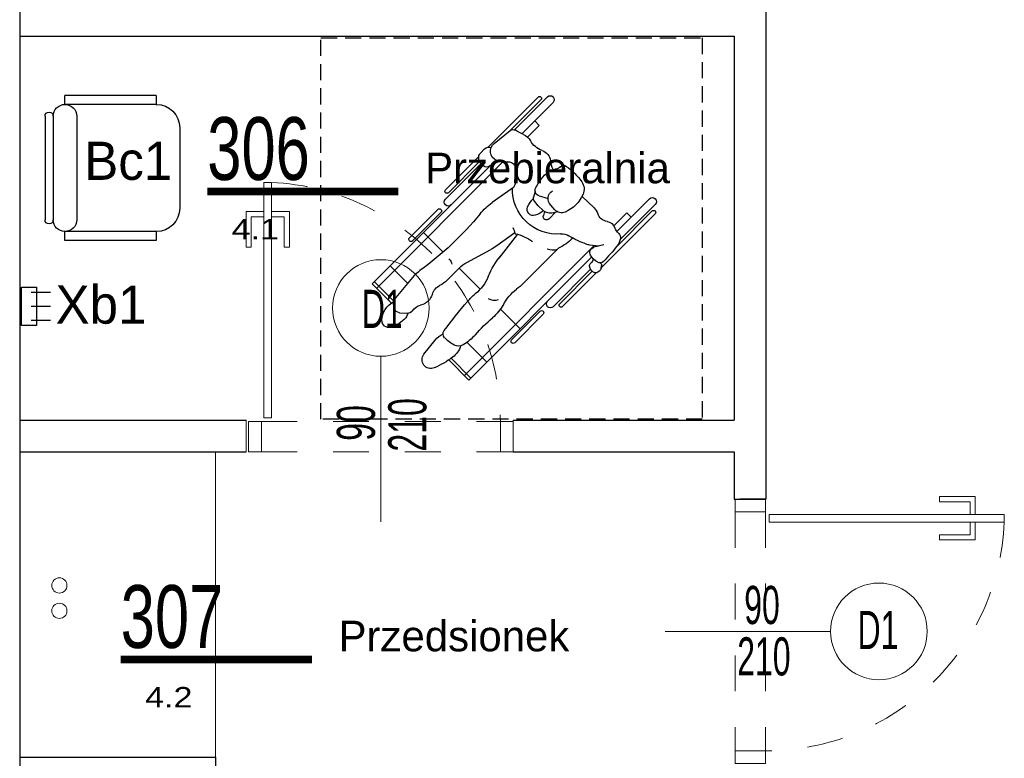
# Model space of a CAD drawing. Header units: millimetres. Extents: x 14495 to 271441, y -21035 to 2232.
# Tile 62 of 227: x 86568 to 86956, y -6750 to -6460. Entities that reach past the tile are written whole.
import ezdxf
from ezdxf.enums import TextEntityAlignment as Align

# ---------------------------------------------------------------- set-up
doc = ezdxf.new("R2010")
doc.units = ezdxf.units.MM
doc.linetypes.add('DASHED', pattern=[28.222222, 14.111111, -14.111111])
doc.linetypes.add('DASHED2', pattern=[9.525, 6.35, -3.175])
for name, color, linetype in [('-- TECH  SYMBOLE', 1, 'Continuous'), ('-- TECH NIEPEŁNOSPRAWNI', 8, 'Continuous'), ('-- TECH SPRZĘT NIEPEŁN', 1, 'Continuous'), ('a-cienka', 8, 'Continuous'), ('A-POW-NR', 1, 'Continuous'), ('A_PROJEKTOWANE', 3, 'Continuous'), ('A_SC_DZIAlOWE', 4, 'Continuous'), ('sciany projektowane', 3, 'Continuous'), ('TECH Meble', 1, 'Continuous'), ('TECH Sprzęt', 1, 'Continuous')]:
    doc.layers.add(name, color=color, linetype=linetype)
doc.layers.add('A-POW', color=2, linetype='Continuous', plot=False)
for name, color, linetype, lineweight in [('A_L_CIENKA', 251, 'Continuous', 5), ('A_Stolarka_drzwi', 1, 'Continuous', 9), ('M_drzwi', 1, 'Continuous', 5), ('SAN_Przewody powrotne CO na rzucie', 180, 'Continuous', 40), ('SAN_Przewody zasilające CO na rzucie', 20, 'Continuous', 40)]:
    doc.layers.add(name, color=color, linetype=linetype, lineweight=lineweight)
doc.styles.add('arial-tab', font='arial.ttf')
doc.styles.add('ARIAL1_2', font='arial.ttf', dxfattribs={"width": 1.2})
doc.styles.add('arialce', font='ARIALN.TTF')
doc.styles.add('cent', font='swissel.ttf')
doc.styles.add('cg', font='GOTHIC.TTF')
doc.styles.add('ROMANS', font='romans', dxfattribs={"width": 0.6})
doc.styles.add('switz721ltexbt', font='swissel.ttf')

# ---------------------------------------------------------------- blocks, each defined once
blk = doc.blocks.new('DRZWI Z OSCIEZNICA NIEOKALAJACA 90')
at = {"linetype": 'DASHED'}
for p, q in [((-12, 5), (-12, 99)), ((0, 5), (0, 99))]:
    blk.add_line(p, q, dxfattribs=at)
at = {"ltscale": 0.05}
blk.add_line((-39.5, 52), (25.59, 52), dxfattribs=at)
for points in [[(-12, 99), (-12, 104), (0, 104), (0, 99)], [(93.91, 9.01), (1.43, 9.01), (1.43, 6.01), (93.91, 6.01)], [(-12, 0), (-12, 5), (0, 5), (0, 0)]]:
    blk.add_lwpolyline(points, close=True)
for points in [[(82.48, 9.01), (82.48, 16.01), (68.48, 16.01), (68.48, 14.01), (80.48, 14.01), (80.48, 9.01)], [(82.48, 6.01), (82.48, -0.99), (68.48, -0.99), (68.48, 1.01), (80.48, 1.01), (80.48, 6.01)]]:
    blk.add_lwpolyline(points)
at = {"linetype": 'DASHED'}
blk.add_arc((0, 5), 94, 2.4475, 90, dxfattribs=at)
blk = doc.blocks.new('SSCVCFDSS')
blk.add_line((0, 50.02), (0, 0))
blk.add_circle((0, -19), 19)
at = {"style": 'ROMANS', "text_generation_flag": 4, "width": 0.6}
blk.add_attdef('FD1-8', text='', height=13, rotation=270, dxfattribs=at).set_placement((6.15, 55.19), align=Align.RIGHT)
for tag, p in [('200', (8.16, 25.47)), ('90', (-8.71, 25.47))]:
    blk.add_attdef(tag, text='', height=13, rotation=270, dxfattribs=at).set_placement(p, align=Align.MIDDLE)
blk.add_attdef('AL6C', text='', height=13, dxfattribs=at).set_placement((-0.56, -18.64), align=Align.MIDDLE)
blk = doc.blocks.new('POW')
at = {"const_width": 5}
blk.add_lwpolyline([(125.32, 0), (0, 0)], dxfattribs=at)
at = {"style": 'switz721ltexbt'}
blk.add_attdef('001', (-1.78, 12.35), '', height=41.18, dxfattribs=at)
blk = doc.blocks.new('K.1.1')
at = {"color": 2}
for p, q in [((-20.38, 53), (20.38, 53)), ((-20.38, 49.77), (20.38, 49.77)), ((-28.5, 9.23), (-28.5, 45.15)), ((-25, 45.15), (-28.5, 45.15)), ((-25, 9.23), (-25, 45.15)), ((25, 9.23), (25, 45.15)), ((28.5, 45.15), (25, 45.15)), ((28.5, 9.23), (28.5, 45.15)), ((-20.38, 40.54), (20.38, 40.54)), ((-28.5, 9.23), (-25, 9.23)), ((25, 9.23), (28.5, 9.23)), ((-15.77, 0), (15.77, 0))]:
    blk.add_line(p, q, dxfattribs=at)
for centre, radius, start, end in [((-20.38, 51.38), 1.62, 90, 270), ((20.38, 51.38), 1.62, 270, 90), ((-20.38, 45.15), 4.62, 90, 270), ((20.38, 45.15), 4.62, 270, 90), ((-15.77, 9.23), 9.23, 180, 270), ((15.77, 9.23), 9.23, 270, 0)]:
    blk.add_arc(centre, radius, start, end, dxfattribs=at)
at = {"style": 'ROMANS', "flags": 1}
for tag, p in [('OPIS', (-154.94, 45.65)), ('WYMIARY', (-154.7, 27.93)), ('PRODUCENT', (-155.26, 9.38)), ('TYP', (-155.26, -12.3))]:
    blk.add_attdef(tag, p, '', height=10, dxfattribs=at)
blk = doc.blocks.new('niepełnosprawny')
at = {"layer": '-- TECH SPRZĘT NIEPEŁN', "color": 8, "linetype": 'DASHED2'}
blk.add_lwpolyline([(0, 0), (150, 0), (150, 150), (0, 150)], close=True, dxfattribs=at)
at = {"color": 252}
for p, q in [((48.81, 78.49), (98.5, 128.03)), ((50.55, 83.75), (96.73, 129.8)), ((103.44, 121.4), (95.9, 128.97)), ((104.29, 122.22), (96.73, 129.8)), ((96.56, 115.8), (89.65, 122.74)), ((102.89, 121.08), (93.5, 113.25)), ((106.38, 121.06), (104.56, 121.48)), ((108.08, 119.1), (108.33, 116.21)), ((67.44, 104.01), (78.65, 115.18)), ((68.64, 102.8), (79.85, 113.97)), ((76.53, 109.66), (84.24, 101.92)), ((124.41, 109.47), (118.88, 105.04)), ((46.67, 87.92), (59.79, 101)), ((49.48, 87.1), (63.48, 101.06)), ((48.59, 87.63), (60.89, 99.89)), ((95.34, 100.38), (90.54, 95.64)), ((125.99, 98.78), (133.76, 90.99)), ((126.68, 99.76), (134.59, 91.82)), ((81.65, 42.57), (132.83, 93.59)), ((90.52, 95.62), (98.8, 87.32)), ((88.32, 92.66), (83.28, 83.24)), ((86.14, 43.52), (134.59, 91.82)), ((119.74, 92.55), (127.51, 84.76)), ((45.28, 87.25), (43.68, 85.63)), ((23.27, 64.59), (42.97, 84.23)), ((41.51, 81.82), (36.44, 75.54)), ((48.38, 81.59), (49.73, 82.94)), ((58.81, 74.31), (64.73, 82.64)), ((76.71, 73.72), (81.8, 80.85)), ((77.24, 72.74), (86.69, 80.08)), ((106.69, 79.4), (114.39, 71.68)), ((23.2, 60.9), (36.17, 73.83)), ((24.38, 63.49), (36.36, 75.44)), ((107.51, 63.82), (118.72, 74.99)), ((108.71, 62.61), (119.92, 73.79)), ((25.41, 58.69), (37.73, 70.97)), ((82.76, 56.53), (96.49, 70.37)), ((34.45, 64.17), (32.68, 65.94)), ((34.45, 64.17), (39.01, 68.72)), ((60.48, 65.72), (62.59, 66.34)), ((66.1, 64.6), (64.24, 66.03)), ((66.22, 64.49), (67.8, 62.74)), ((68.33, 62.01), (69.79, 62.52)), ((67.59, 58), (65.78, 59.63)), ((68.36, 57.02), (68.78, 58.58)), ((68.57, 57.8), (71.18, 60.21)), ((91.02, 43.97), (105.75, 58.66)), ((91.79, 43.32), (104.58, 56.07)), ((92.39, 41.72), (105.68, 54.97)), ((62.36, 47.32), (66.88, 42.58)), ((81.37, 38.77), (82.34, 42.64)), ((81.85, 40.7), (81.48, 44.24)), ((69.17, 18.56), (90.42, 39.75)), ((81.79, 41.32), (81.96, 41.14)), ((90.63, 39.78), (89.62, 39.63)), ((92.27, 41.46), (91.49, 40.32)), ((63.27, 20.71), (76.18, 33.59)), ((65.48, 18.5), (79.33, 32.31)), ((68.06, 19.67), (82.57, 34.13)), ((68.78, 29.74), (73.88, 34.82)), ((68.78, 29.74), (70.54, 27.97))]:
    blk.add_line(p, q, dxfattribs=at)
for centre, radius, start, end in [((111.33, 117.6), 8.42, 92.0801, 152.3176), ((111.13, 123.23), 2.79, 344.0873, 92.0801), ((104.13, 119.6), 1.93, 77.0103, 129.8071), ((105.88, 118.9), 2.21, 4.9834, 77.0103), ((102.55, 125.67), 11.71, 309.8076, 344.0873), ((105.9, 115.99), 2.44, 304.7918, 4.9834), ((107.45, 119.78), 4.04, 282.636, 309.8076), ((79.25, 114.58), 0.85, 314.9142, 134.9142), ((100.85, 104.43), 11.48, 129.8071, 144.4036), ((110.36, 109.57), 5.38, 124.7918, 166.9989), ((-7.73, 182.16), 122.05, 309.0761, 324.4036), ((99.03, 112.19), 6.25, 286.0249, 346.9989), ((126.57, 106.78), 3.45, 336.8833, 128.6769), ((102.23, 101.07), 5.32, 106.0249, 155.0414), ((124.41, 98.13), 8.85, 128.6769, 154.4635), ((97.6, 119.15), 34.95, 323.1752, 336.8833), ((60.34, 100.44), 0.781, 314.9142, 134.9142), ((64.58, 99.95), 1.56, 314.9142, 134.9142), ((68.04, 103.4), 0.85, 134.9142, 314.9142), ((88.21, 107.59), 10.14, 314.6602, 335.0414), ((249.89, -78.93), 225.21, 126.7532, 130.4972), ((116.44, 99.76), 2.19, 46.2022, 126.7532), ((107.46, 90.39), 15.16, 28.3964, 46.2022), ((89.04, 101.08), 2.52, 214.2913, 270.2275), ((117.64, 95.9), 3.59, 329.7496, 28.3964), ((118.44, 103.54), 8.91, 287.5671, 323.1752), ((99.28, 86.8), 12.43, 134.6602, 151.8587), ((103.91, 103.91), 19.48, 311.2166, 329.7496), ((87.4, 100.04), 17.08, 292.3021, 320.9702), ((118.76, 74.62), 23.29, 130.4972, 140.9702), ((160.39, 39.43), 66.23, 131.2166, 139.4117), ((45.49, 83.83), 2.56, 135.2876, 199.0105), ((46.91, 85.64), 2.29, 95.9124, 135.2876), ((47.07, 84.08), 3.86, 21.6213, 95.9124), ((48.74, 84.75), 2.06, 299.3232, 21.6213), ((84.46, 68.62), 24.2, 129.0761, 144.5991), ((44.6, 79.33), 3.97, 23.0576, 141.0879), ((51.53, 79.78), 3.63, 119.3232, 158.5971), ((64.04, 93.53), 21.81, 324.4898, 331.8587), ((105.55, 55.79), 30.75, 112.3021, 130.5822), ((98.17, 81.67), 5.1, 343.6072, 29.25), ((95.54, 94.99), 19.16, 299.084, 319.4117), ((41.65, 78.08), 7.18, 349.4627, 23.0576), ((114.36, 61.15), 19.56, 119.084, 142.3635), ((37.8, 74.45), 1.75, 141.0879, 213.4671), ((51.38, 76.27), 2.72, 169.4627, 244.8586), ((54.05, 81.97), 9.02, 244.8586, 301.8594), ((59.57, 57.07), 17.61, 355.5754, 91.6), ((82.24, 90.41), 17.58, 244.2845, 252.7304), ((94.58, 77.41), 17.97, 192.1882, 216.1337), ((119.32, 74.39), 0.85, 314.9142, 134.9142), ((21.26, 63.51), 18.09, 22.0627, 33.4671), ((42.99, 72.32), 5.36, 202.0627, 241.4836), ((75.87, 90.84), 29.05, 315.2262, 322.3635), ((36.54, 60.45), 8.14, 18.4308, 61.4836), ((63.11, 64.55), 1.86, 52.4373, 106.2854), ((70.78, 58.8), 10.8, 113.3822, 135.1523), ((67.46, 66.49), 2.42, 342.2091, 113.3822), ((23.83, 64.04), 0.781, 134.9142, 314.9142), ((48.96, 64.59), 4.95, 198.4308, 262.4364), ((66.49, 49.45), 17.71, 114.5005, 141.3241), ((60.04, 63.6), 2.17, 14.0842, 114.5005), ((97.1, 72.89), 36.04, 194.0842, 199.799), ((65.53, 63.87), 0.929, 42.02, 52.4373), ((64.49, 59.76), 4.45, 344.6393, 42.02), ((61.22, 68.49), 8.97, 318.6218, 342.2091), ((70.25, 61.22), 1.38, 312.7414, 109.1452), ((108.11, 63.22), 0.85, 134.9142, 314.9142), ((24.3, 59.8), 1.56, 134.9142, 314.9142), ((46.78, 48.12), 11.66, 64.6399, 82.4364), ((56.18, 57.7), 4.51, 141.3241, 176.2431), ((63.24, 57.1), 3.58, 44.9142, 150.3518), ((78.06, 58.83), 5.46, 340.0191, 23.7416), ((104.65, 59.76), 1.56, 314.9142, 134.9142), ((52.03, 54.54), 1.84, 135.8677, 215.1309), ((48.23, 58.22), 3.45, 315.8677, 356.2431), ((65.2, 55.34), 3.58, 337.2881, 47.9487), ((82.68, 55.29), 5.58, 175.5754, 210.5582), ((62.59, 66.81), 22.64, 315.484, 332.9886), ((105.13, 55.52), 0.781, 314.9142, 134.9142), ((70.93, 67.84), 24.94, 215.1309, 234.9585), ((56.31, 59.06), 13.21, 293.0477, 337.2881), ((39.97, 30.07), 44.02, 20.7313, 30.5582), ((59.51, 51.55), 5.05, 234.9585, 293.0477), ((75.82, 43.64), 5.69, 6.0149, 20.7313), ((84.4, 42.12), 2.13, 59.267, 165.9433), ((81.38, 37.04), 8.04, 31.2032, 59.267), ((86.67, 45.33), 2.41, 274.4036, 322.7407), ((89.64, 43.07), 1.32, 82.6942, 142.7407), ((89.4, 41.25), 3.15, 19.3206, 82.6942), ((70.93, 46.43), 5.58, 223.6333, 251.3772), ((67.69, 36.81), 4.56, 8.0457, 71.3772), ((31.71, 96.75), 80.67, 308.4599, 314.2095), ((86.68, 40.25), 1.84, 314.2095, 31.2032), ((89.46, 40.71), 1.1, 211.3327, 278.7192), ((90.44, 41.04), 1.28, 278.7192, 325.6132), ((91.5, 41.99), 0.934, 325.6132, 19.3206), ((75.93, 37.98), 3.76, 188.0457, 250.1291), ((72.79, 29.3), 5.46, 41.141, 70.1291), ((78.49, 34.28), 2.1, 221.141, 280.3265), ((77.64, 38.93), 6.83, 280.3265, 308.4599), ((64.37, 19.61), 1.56, 134.9142, 314.9142), ((68.61, 19.12), 0.781, 134.9142, 314.9142)]:
    blk.add_arc(centre, radius, start, end, dxfattribs=at)
blk = doc.blocks.new('wieszak krótki')
at = {"color": 2, "linetype": 'Continuous'}
for p, q in [((-1.58, 19.5), (-9.16, 19.5)), ((-1.58, 14), (-9.16, 14)), ((-1.58, 8.5), (-9.16, 8.5))]:
    blk.add_line(p, q, dxfattribs=at)
blk.add_lwpolyline([(-3.68, 6.5), (-3.68, 21.5), (2.21, 21.5), (2.21, 6.5)], close=True, dxfattribs=at)

msp = doc.modelspace()

# ---------------------------------------------------------------- linework, layer by layer
at = {"layer": 'a-cienka'}
msp.add_line((86568.29, -6245.87), (86568.29, -6750.37), dxfattribs=at)
at = {"layer": 'A_L_CIENKA'}
msp.add_line((86645.29, -6629.87), (86645.29, -6749.87), dxfattribs=at)
at = {"layer": 'A_PROJEKTOWANE'}
msp.add_line((86568.29, -6245.87), (86568.29, -6762.37), dxfattribs=at)
at = {"layer": 'A_SC_DZIAlOWE'}
for p, q in [((86861.79, -6273.37), (86861.79, -6648.45)), ((86568.29, -6466.37), (86645.29, -6466.37)), ((86580.29, -6466.37), (86849.29, -6466.37)), ((86849.29, -6466.37), (86849.29, -6617.37)), ((86568.29, -6617.37), (86657.35, -6617.37)), ((86762.35, -6617.37), (86849.29, -6617.37)), ((86568.29, -6629.87), (86657.35, -6629.87)), ((86580.29, -6629.87), (86645.29, -6629.87)), ((86762.35, -6629.87), (86849.29, -6629.87)), ((86849.29, -6629.87), (86849.29, -6648.45)), ((86849.29, -6648.45), (86861.65, -6648.45)), ((86861.79, -6648.45), (86851.49, -6648.45)), ((86568.29, -6749.87), (86645.29, -6749.87)), ((86645.29, -6749.87), (86645.29, -6798.07))]:
    msp.add_line(p, q, dxfattribs=at)
at = {"layer": 'SAN_Przewody powrotne CO na rzucie', "lineweight": 13}
msp.add_circle((86583.9, -6692.38), 3, dxfattribs=at)
at = {"layer": 'SAN_Przewody zasilające CO na rzucie', "lineweight": 13}
msp.add_circle((86583.9, -6682.38), 3, dxfattribs=at)
at = {"layer": 'sciany projektowane', "color": 4, "lineweight": 0}
for p, q in [((86657.35, -6629.87), (86657.35, -6617.37)), ((86657.35, -6617.37), (86657.35, -6629.87)), ((86762.35, -6617.37), (86762.35, -6629.87))]:
    msp.add_line(p, q, dxfattribs=at)

# ---------------------------------------------------------------- block references
at = {"layer": '-- TECH NIEPEŁNOSPRAWNI', "xscale": -1, "rotation": 89.99606985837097}
msp.add_blockref('niepełnosprawny', (86836.79, -6467.07), dxfattribs=at)
at = {"layer": 'A-POW-NR'}
ref = msp.add_blockref('POW', (86642.08, -6527.45), dxfattribs=dict(at, xscale=0.6, yscale=0.6, zscale=0.6))
ref.add_attrib('88,88', '4.1', dxfattribs={"layer": 'A-POW', "height": 8, "style": 'ARIAL1_2', "width": 1.2}).set_placement((86670.3, -6546.31), align=Align.RIGHT)
ref.add_attrib('POKOJ', 'Przebieralnia', (86727.76, -6524.24), dxfattribs={"layer": 'A-POW', "height": 12, "style": 'arialce', "width": 1.2})
ref.add_attrib('001', '306', (86642.08, -6522.94), dxfattribs={"layer": '0', "height": 24.71, "style": 'switz721ltexbt', "width": 0.7})
ref = msp.add_blockref('POW', (86642.08, -6527.45), dxfattribs=dict(at, xscale=0.6, yscale=0.6, zscale=0.6))
ref.add_attrib('88,88', '4.1', dxfattribs={"layer": 'A-POW', "height": 8, "style": 'ARIAL1_2', "width": 1.2}).set_placement((86670.3, -6546.31), align=Align.RIGHT)
ref.add_attrib('POKOJ', 'Przebieralnia', (86727.76, -6524.24), dxfattribs={"layer": 'A-POW', "height": 12, "style": 'arialce', "width": 1.2})
ref.add_attrib('001', '306', (86642.08, -6522.94), dxfattribs={"layer": '0', "height": 24.71, "style": 'switz721ltexbt', "width": 0.7})
ref = msp.add_blockref('POW', (86608.03, -6711.5), dxfattribs=dict(at, xscale=0.6, yscale=0.6, zscale=0.6))
ref.add_attrib('88,88', '4.2', dxfattribs={"layer": 'A-POW', "height": 8, "style": 'ARIAL1_2', "width": 1.2}).set_placement((86636.25, -6730.35), align=Align.RIGHT)
ref.add_attrib('POKOJ', 'Przedsionek', (86693.71, -6708.29), dxfattribs={"layer": 'A-POW', "height": 12, "style": 'arialce', "width": 1.2})
ref.add_attrib('001', '307', (86608.03, -6706.98), dxfattribs={"layer": '0', "height": 24.71, "style": 'switz721ltexbt', "width": 0.7})
at = {"layer": 'A_Stolarka_drzwi', "xscale": -1}
for p, rotation in [((86658.35, -6617.87), 270.0001367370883), ((86861.65, -6648.45), 180.0002495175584)]:
    msp.add_blockref('DRZWI Z OSCIEZNICA NIEOKALAJACA 90', p, dxfattribs=dict(at, rotation=rotation))
at = {"layer": 'M_drzwi'}
ref = msp.add_blockref('SSCVCFDSS', (86710.35, -6592.29), dxfattribs=dict(at, rotation=180.0004990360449))
ref.add_attrib('90', '210', dxfattribs={"layer": '0', "height": 15, "rotation": 90.0005, "style": 'cent', "width": 0.6}).set_placement((86720.74, -6619.26), align=Align.MIDDLE)
ref.add_attrib('200', '90', dxfattribs={"layer": '0', "height": 15, "rotation": 90.0005, "style": 'cent', "width": 0.6}).set_placement((86700.52, -6618.51), align=Align.MIDDLE)
ref.add_attrib('AL6C', 'D1', dxfattribs={"layer": '0', "height": 15, "rotation": 0.0005, "style": 'arial-tab', "width": 0.6}).set_placement((86710.91, -6573.64), align=Align.MIDDLE)
ref = msp.add_blockref('SSCVCFDSS', (86887.24, -6700.45), dxfattribs=dict(at, xscale=-1, rotation=89.99999999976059))
ref.add_attrib('90', '90', dxfattribs={"layer": '0', "height": 15, "style": 'cent', "width": 0.6}).set_placement((86860.26, -6690.07), align=Align.MIDDLE)
ref.add_attrib('200', '210', dxfattribs={"layer": '0', "height": 15, "style": 'cent', "width": 0.6}).set_placement((86861.01, -6710.29), align=Align.MIDDLE)
ref.add_attrib('AL6C', 'D1', dxfattribs={"layer": '0', "height": 15, "style": 'arial-tab', "width": 0.6}).set_placement((86905.88, -6699.89), align=Align.MIDDLE)
at = {"layer": 'TECH Meble', "xscale": -1, "rotation": 90}
msp.add_blockref('K.1.1', (86631.25, -6518.24), dxfattribs=at)
at = {"layer": 'TECH Sprzęt', "rotation": 180.0185550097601}
msp.add_blockref('wieszak krótki', (86571.25, -6558.63), dxfattribs=at)

# ---------------------------------------------------------------- texts
at = {"layer": '-- TECH  SYMBOLE', "color": 1, "style": 'cg'}
for s, rotation, p in [('Bc1', 360, (86593.69, -6522.91)), ('Xb1', 359.961, (86582.42, -6579.44))]:
    msp.add_text(s, height=15, rotation=rotation, dxfattribs=at).set_placement(p)

doc.saveas('drawing.dxf')
